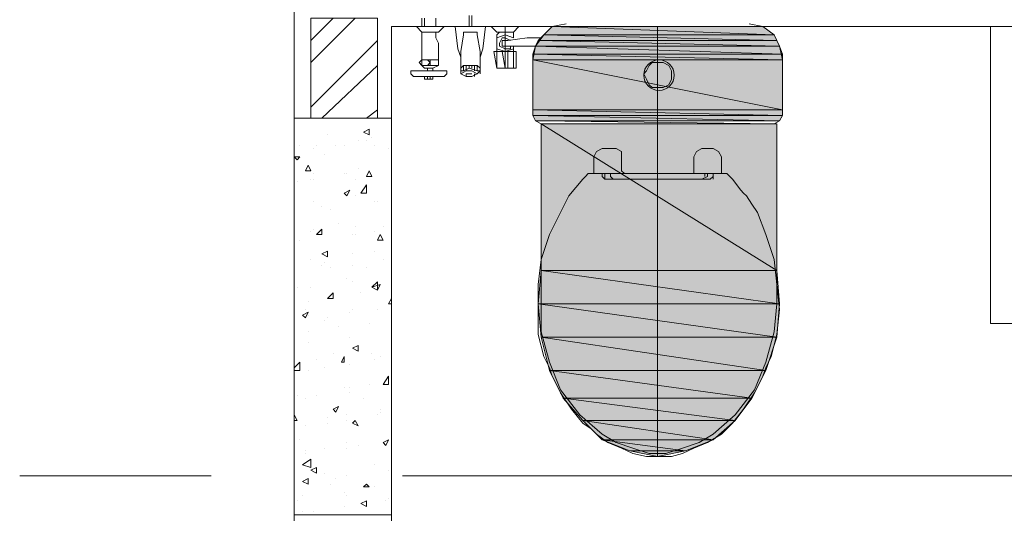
# Model space of a CAD drawing. Header units: millimetres. Extents: x 17 to 403, y 12 to 285.
# Tile 91 of 145: x 235 to 250, y 159 to 166. Entities that reach past the tile are written whole.
import ezdxf

# ---------------------------------------------------------------- set-up
doc = ezdxf.new("R2010")
doc.units = ezdxf.units.MM
doc.layers.add('FILL_FFFFFF', color=7, linetype='Continuous', true_color=0xffffff)
doc.layers.add('LINE_FFFFFF', color=7, linetype='Continuous', true_color=0xffffff)
doc.layers.add('LINE_000000', color=7, linetype='Continuous')

msp = doc.modelspace()

# ---------------------------------------------------------------- hatches: boundary and pattern name
at = {"layer": 'FILL_FFFFFF'}
h = msp.add_hatch(color=7, dxfattribs=at)
h.dxf.hatch_style = 1
h.paths.add_polyline_path([(243.332, 166.243), (246.719, 166.116), (243.205, 166.116), (243.332, 166.243)])
h = msp.add_hatch(color=7, dxfattribs=at)
h.dxf.hatch_style = 1
h.paths.add_polyline_path([(246.549, 166.243), (243.332, 166.243), (246.719, 166.116), (246.549, 166.243)])
h = msp.add_hatch(color=7, dxfattribs=at)
h.dxf.hatch_style = 1
h.paths.add_polyline_path([(243.205, 166.116), (246.761, 166.031), (243.12, 166.031), (243.205, 166.116)])
h = msp.add_hatch(color=7, dxfattribs=at)
h.dxf.hatch_style = 1
h.paths.add_polyline_path([(246.719, 166.116), (243.205, 166.116), (246.761, 166.031), (246.719, 166.116)])
h = msp.add_hatch(color=7, dxfattribs=at)
h.dxf.hatch_style = 1
h.paths.add_polyline_path([(243.078, 165.947), (246.846, 165.82), (243.036, 165.82), (243.078, 165.947)])
h = msp.add_hatch(color=7, dxfattribs=at)
h.dxf.hatch_style = 1
h.paths.add_polyline_path([(243.12, 166.031), (246.803, 165.947), (243.078, 165.947), (243.12, 166.031)])
h = msp.add_hatch(color=7, dxfattribs=at)
h.dxf.hatch_style = 1
h.paths.add_polyline_path([(246.803, 165.947), (243.078, 165.947), (246.846, 165.82), (246.803, 165.947)])
h = msp.add_hatch(color=7, dxfattribs=at)
h.dxf.hatch_style = 1
h.paths.add_polyline_path([(246.761, 166.031), (243.12, 166.031), (246.803, 165.947), (246.761, 166.031)])
h = msp.add_hatch(color=7, dxfattribs=at)
h.dxf.hatch_style = 1
h.paths.add_polyline_path([(246.846, 165.82), (243.036, 165.82), (246.846, 165.735), (246.846, 165.82)])
h = msp.add_hatch(color=7, dxfattribs=at)
h.dxf.hatch_style = 1
h.paths.add_polyline_path([(243.036, 165.82), (246.846, 165.735), (243.036, 165.735), (243.036, 165.82)])
h = msp.add_hatch(color=7, dxfattribs=at)
h.dxf.hatch_style = 1
h.paths.add_polyline_path([(246.846, 165.735), (243.036, 165.735), (246.846, 164.973), (246.846, 165.735)])
h = msp.add_hatch(color=7, dxfattribs=at)
h.dxf.hatch_style = 1
h.paths.add_polyline_path([(243.036, 165.735), (246.846, 164.973), (243.036, 164.973), (243.036, 165.735)])
h = msp.add_hatch(color=7, dxfattribs=at)
h.dxf.hatch_style = 1
h.paths.add_polyline_path([(246.846, 164.973), (243.036, 164.973), (246.846, 164.888), (246.846, 164.973)])
h = msp.add_hatch(color=7, dxfattribs=at)
h.dxf.hatch_style = 1
h.paths.add_polyline_path([(243.036, 164.973), (246.846, 164.888), (243.036, 164.888), (243.036, 164.973)])
h = msp.add_hatch(color=7, dxfattribs=at)
h.dxf.hatch_style = 1
h.paths.add_polyline_path([(246.846, 164.888), (243.036, 164.888), (246.803, 164.804), (246.846, 164.888)])
h = msp.add_hatch(color=7, dxfattribs=at)
h.dxf.hatch_style = 1
h.paths.add_polyline_path([(243.036, 164.888), (246.803, 164.804), (243.078, 164.804), (243.036, 164.888)])
h = msp.add_hatch(color=7, dxfattribs=at)
h.dxf.hatch_style = 1
h.paths.add_polyline_path([(243.163, 162.518), (246.761, 162.518), (243.163, 164.761), (243.163, 162.518)])
h = msp.add_hatch(color=7, dxfattribs=at)
h.dxf.hatch_style = 1
h.paths.add_polyline_path([(246.761, 162.518), (243.163, 164.761), (246.761, 164.761), (246.761, 162.518)])
h = msp.add_hatch(color=7, dxfattribs=at)
h.dxf.hatch_style = 1
h.paths.add_polyline_path([(243.12, 162.01), (246.803, 162.01), (243.163, 162.518), (243.12, 162.01)])
h = msp.add_hatch(color=7, dxfattribs=at)
h.dxf.hatch_style = 1
h.paths.add_polyline_path([(246.803, 162.01), (243.163, 162.518), (246.761, 162.518), (246.803, 162.01)])
h = msp.add_hatch(color=7, dxfattribs=at)
h.dxf.hatch_style = 1
h.paths.add_polyline_path([(243.163, 161.502), (246.761, 161.502), (243.12, 162.01), (243.163, 161.502)])
h = msp.add_hatch(color=7, dxfattribs=at)
h.dxf.hatch_style = 1
h.paths.add_polyline_path([(246.761, 161.502), (243.12, 162.01), (246.803, 162.01), (246.761, 161.502)])
h = msp.add_hatch(color=7, dxfattribs=at)
h.dxf.hatch_style = 1
h.paths.add_polyline_path([(243.29, 160.994), (246.592, 160.994), (243.163, 161.502), (243.29, 160.994)])
h = msp.add_hatch(color=7, dxfattribs=at)
h.dxf.hatch_style = 1
h.paths.add_polyline_path([(246.592, 160.994), (243.163, 161.502), (246.761, 161.502), (246.592, 160.994)])
h = msp.add_hatch(color=7, dxfattribs=at)
h.dxf.hatch_style = 1
h.paths.add_polyline_path([(243.501, 160.57), (246.38, 160.57), (243.29, 160.994), (243.501, 160.57)])
h = msp.add_hatch(color=7, dxfattribs=at)
h.dxf.hatch_style = 1
h.paths.add_polyline_path([(246.38, 160.57), (243.29, 160.994), (246.592, 160.994), (246.38, 160.57)])
h = msp.add_hatch(color=7, dxfattribs=at)
h.dxf.hatch_style = 1
h.paths.add_polyline_path([(243.798, 160.232), (246.126, 160.232), (243.501, 160.57), (243.798, 160.232)])
h = msp.add_hatch(color=7, dxfattribs=at)
h.dxf.hatch_style = 1
h.paths.add_polyline_path([(246.126, 160.232), (243.501, 160.57), (246.38, 160.57), (246.126, 160.232)])
h = msp.add_hatch(color=7, dxfattribs=at)
h.dxf.hatch_style = 1
h.paths.add_polyline_path([(244.094, 159.935), (245.787, 159.935), (243.798, 160.232), (244.094, 159.935)])
h = msp.add_hatch(color=7, dxfattribs=at)
h.dxf.hatch_style = 1
h.paths.add_polyline_path([(245.787, 159.935), (243.798, 160.232), (246.126, 160.232), (245.787, 159.935)])
h = msp.add_hatch(color=7, dxfattribs=at)
h.dxf.hatch_style = 1
h.paths.add_polyline_path([(244.517, 159.766), (245.364, 159.766), (244.094, 159.935), (244.517, 159.766)])
h = msp.add_hatch(color=7, dxfattribs=at)
h.dxf.hatch_style = 1
h.paths.add_polyline_path([(245.364, 159.766), (244.094, 159.935), (245.787, 159.935), (245.364, 159.766)])
h = msp.add_hatch(color=7, dxfattribs=at)
h.dxf.hatch_style = 1
h.paths.add_polyline_path([(244.941, 159.681), (244.517, 159.766), (245.364, 159.766), (244.941, 159.681)])

# ---------------------------------------------------------------- linework, layer by layer
at = {"layer": 'LINE_000000', "lineweight": 0}
for p, q in [((239.395, 78.317), (239.395, 203.285)), ((239.395, 175.175), (239.395, 157.649)), ((239.649, 166.031), (239.988, 166.37)), ((239.649, 165.693), (240.326, 166.37)), ((241.342, 166.243), (241.342, 166.37)), ((241.385, 166.37), (241.385, 166.243)), ((241.554, 166.37), (241.554, 166.243)), ((241.554, 166.243), (241.554, 166.37)), ((242.062, 166.243), (242.062, 166.412)), ((242.104, 166.243), (242.104, 166.412)), ((240.877, 154.136), (240.877, 166.243)), ((240.877, 166.243), (265.176, 166.243)), ((241.215, 166.243), (241.258, 166.243)), ((241.215, 166.243), (241.681, 166.243)), ((241.215, 166.243), (241.215, 166.243)), ((241.215, 166.243), (241.681, 166.243)), ((241.342, 166.158), (241.258, 166.243)), ((241.596, 166.158), (241.681, 166.243)), ((241.681, 166.243), (241.681, 166.243)), ((241.681, 166.243), (241.681, 166.243)), ((241.893, 165.904), (241.85, 166.243)), ((241.85, 166.243), (242.316, 166.243)), ((242.274, 165.904), (242.316, 166.243)), ((242.401, 166.243), (242.401, 166.243)), ((242.401, 166.243), (242.401, 166.243)), ((242.401, 166.243), (242.485, 166.158)), ((242.401, 166.243), (242.866, 166.243)), ((242.612, 166.243), (242.612, 165.608)), ((242.739, 166.158), (242.824, 166.243)), ((242.824, 166.243), (242.866, 166.243)), ((242.866, 166.243), (242.866, 166.243)), ((243.544, 166.243), (246.338, 166.243)), ((250.91, 166.243), (243.84, 166.243)), ((244.941, 166.243), (244.941, 159.681)), ((241.342, 166.158), (241.342, 166.158)), ((241.596, 166.158), (241.342, 166.158)), ((241.342, 166.158), (241.342, 166.074)), ((241.342, 165.989), (241.342, 166.074)), ((241.554, 166.158), (241.554, 166.074)), ((241.554, 166.074), (241.596, 165.989)), ((241.596, 166.158), (241.596, 166.158)), ((241.977, 166.158), (241.977, 166.116)), ((242.02, 166.158), (241.977, 166.158)), ((242.02, 166.158), (242.02, 166.158)), ((242.02, 166.158), (242.02, 166.158)), ((242.147, 166.158), (242.02, 166.158)), ((242.02, 166.158), (242.02, 166.158)), ((242.104, 166.158), (242.147, 166.158)), ((242.147, 166.158), (242.147, 166.158)), ((242.147, 166.158), (242.147, 166.158)), ((242.189, 166.116), (242.189, 166.158)), ((242.485, 166.158), (242.485, 166.158)), ((242.528, 166.158), (242.485, 166.116)), ((242.485, 166.158), (242.739, 166.158)), ((242.485, 166.116), (242.485, 165.862)), ((242.528, 166.158), (242.528, 166.158)), ((242.739, 166.158), (242.739, 166.158)), ((242.739, 166.116), (242.739, 166.158)), ((242.739, 166.158), (242.739, 166.158)), ((242.739, 166.074), (242.739, 166.116)), ((243.12, 166.074), (243.163, 166.074)), ((239.649, 165.015), (240.665, 166.031)), ((241.342, 165.989), (241.342, 165.862)), ((241.596, 165.862), (241.596, 165.989)), ((242.612, 166.031), (242.655, 166.031)), ((242.612, 165.947), (242.655, 165.947)), ((242.739, 165.862), (242.739, 165.947)), ((241.342, 165.82), (241.342, 165.862)), ((241.342, 165.82), (241.342, 165.735)), ((241.596, 165.862), (241.596, 165.82)), ((241.596, 165.82), (241.596, 165.735)), ((241.893, 165.904), (241.935, 165.777)), ((242.231, 165.777), (242.274, 165.904)), ((242.443, 165.862), (242.782, 165.862)), ((242.443, 165.862), (242.443, 165.862)), ((242.443, 165.862), (242.485, 165.608)), ((242.485, 165.862), (242.485, 165.862)), ((242.485, 165.862), (242.485, 165.608)), ((242.57, 165.862), (242.612, 165.608)), ((242.612, 165.862), (242.57, 165.862)), ((242.655, 165.862), (242.612, 165.862)), ((242.655, 165.608), (242.655, 165.862)), ((242.655, 165.862), (242.655, 165.862)), ((242.739, 165.862), (242.739, 165.862)), ((242.739, 165.862), (242.739, 165.608)), ((242.782, 165.862), (242.782, 165.862)), ((242.782, 165.862), (242.782, 165.608)), ((239.818, 164.846), (240.665, 165.65)), ((241.342, 165.735), (241.596, 165.735)), ((241.596, 165.65), (241.342, 165.65)), ((241.342, 165.65), (241.342, 165.65)), ((241.342, 165.65), (241.385, 165.608)), ((241.512, 165.608), (241.596, 165.65)), ((241.596, 165.735), (241.596, 165.735)), ((241.977, 165.566), (241.977, 165.65)), ((241.977, 165.566), (241.977, 165.65)), ((241.977, 165.566), (241.977, 165.65)), ((241.977, 165.566), (241.977, 165.65)), ((241.977, 165.566), (241.977, 165.65)), ((241.977, 165.566), (241.977, 165.65)), ((242.02, 165.566), (242.02, 165.65)), ((242.02, 165.566), (242.02, 165.65)), ((242.02, 165.566), (242.02, 165.65)), ((242.02, 165.566), (242.02, 165.65)), ((242.02, 165.566), (242.02, 165.65)), ((242.02, 165.608), (242.02, 165.65)), ((242.02, 165.608), (242.02, 165.65)), ((242.062, 165.608), (242.062, 165.65)), ((242.062, 165.608), (242.062, 165.65)), ((242.062, 165.608), (242.062, 165.65)), ((242.062, 165.608), (242.062, 165.65)), ((242.062, 165.608), (242.062, 165.65)), ((242.062, 165.608), (242.062, 165.65)), ((242.104, 165.608), (242.104, 165.65)), ((242.104, 165.608), (242.104, 165.65)), ((242.104, 165.608), (242.104, 165.65)), ((242.104, 165.608), (242.104, 165.65)), ((242.104, 165.608), (242.104, 165.65)), ((242.104, 165.608), (242.104, 165.65)), ((242.147, 165.566), (242.147, 165.65)), ((242.147, 165.566), (242.147, 165.65)), ((242.147, 165.566), (242.147, 165.65)), ((242.147, 165.566), (242.147, 165.65)), ((242.147, 165.566), (242.147, 165.65)), ((242.147, 165.566), (242.147, 165.65)), ((242.189, 165.566), (242.189, 165.65)), ((242.189, 165.566), (242.189, 165.65)), ((242.189, 165.566), (242.189, 165.65)), ((242.189, 165.566), (242.189, 165.65)), ((242.189, 165.566), (242.189, 165.65)), ((243.036, 165.735), (243.036, 164.973)), ((246.846, 165.735), (246.846, 164.973)), ((241.173, 165.566), (241.173, 165.566)), ((241.173, 165.566), (241.723, 165.566)), ((241.215, 165.481), (241.385, 165.481)), ((241.512, 165.608), (241.385, 165.608)), ((241.469, 165.481), (241.385, 165.481)), ((241.385, 165.481), (241.385, 165.439)), ((241.385, 165.439), (241.385, 165.481)), ((241.385, 165.439), (241.385, 165.481)), ((241.385, 165.481), (241.554, 165.481)), ((241.385, 165.439), (241.385, 165.481)), ((241.427, 165.566), (241.427, 165.608)), ((241.427, 165.439), (241.427, 165.481)), ((241.427, 165.439), (241.427, 165.481)), ((241.427, 165.439), (241.427, 165.481)), ((241.427, 165.439), (241.427, 165.481)), ((241.427, 165.439), (241.427, 165.481)), ((241.427, 165.439), (241.427, 165.481)), ((241.469, 165.439), (241.469, 165.481)), ((241.512, 165.481), (241.469, 165.481)), ((241.469, 165.481), (241.469, 165.439)), ((241.469, 165.439), (241.469, 165.481)), ((241.469, 165.439), (241.469, 165.481)), ((241.469, 165.439), (241.469, 165.481)), ((241.469, 165.439), (241.469, 165.481)), ((241.469, 165.439), (241.469, 165.481)), ((241.469, 165.439), (241.469, 165.481)), ((241.512, 165.608), (241.512, 165.566)), ((241.512, 165.439), (241.512, 165.481)), ((241.512, 165.439), (241.512, 165.481)), ((241.512, 165.439), (241.512, 165.481)), ((241.512, 165.439), (241.512, 165.481)), ((241.512, 165.439), (241.512, 165.481)), ((241.512, 165.439), (241.512, 165.481)), ((241.512, 165.439), (241.512, 165.481)), ((241.512, 165.481), (241.512, 165.439)), ((241.554, 165.481), (241.681, 165.481)), ((241.723, 165.566), (241.723, 165.566)), ((241.935, 165.608), (241.935, 165.608)), ((241.935, 165.566), (241.935, 165.608)), ((241.935, 165.566), (241.935, 165.608)), ((241.935, 165.566), (241.935, 165.608)), ((241.935, 165.566), (241.935, 165.608)), ((241.935, 165.566), (241.935, 165.608)), ((241.935, 165.566), (241.935, 165.608)), ((241.935, 165.566), (241.935, 165.523)), ((241.935, 165.566), (241.935, 165.523)), ((241.935, 165.523), (241.935, 165.523)), ((242.02, 165.523), (242.062, 165.523)), ((242.062, 165.523), (242.02, 165.523)), ((242.02, 165.523), (242.02, 165.523)), ((242.02, 165.523), (242.02, 165.523)), ((242.02, 165.523), (242.02, 165.523)), ((242.02, 165.523), (242.02, 165.523)), ((242.02, 165.523), (242.02, 165.523)), ((242.02, 165.523), (242.02, 165.523)), ((242.02, 165.523), (242.02, 165.523)), ((242.02, 165.523), (242.02, 165.481)), ((242.02, 165.481), (242.02, 165.523)), ((242.02, 165.523), (242.02, 165.523)), ((242.02, 165.523), (242.062, 165.523)), ((242.062, 165.523), (242.02, 165.523)), ((242.02, 165.481), (242.062, 165.481)), ((242.062, 165.481), (242.02, 165.481)), ((242.062, 165.523), (242.062, 165.523)), ((242.062, 165.481), (242.062, 165.481)), ((242.104, 165.523), (242.104, 165.523)), ((242.104, 165.523), (242.104, 165.523)), ((242.104, 165.523), (242.104, 165.523)), ((242.104, 165.523), (242.104, 165.523)), ((242.104, 165.523), (242.104, 165.523)), ((242.104, 165.523), (242.104, 165.523)), ((242.104, 165.523), (242.104, 165.523)), ((242.104, 165.481), (242.189, 165.523)), ((242.104, 165.481), (242.104, 165.481)), ((242.104, 165.481), (242.104, 165.481)), ((242.104, 165.481), (242.104, 165.481)), ((242.147, 165.523), (242.147, 165.523)), ((242.147, 165.523), (242.147, 165.523)), ((242.147, 165.523), (242.147, 165.523)), ((242.147, 165.523), (242.147, 165.523)), ((242.147, 165.523), (242.147, 165.523)), ((242.147, 165.523), (242.147, 165.481)), ((242.147, 165.481), (242.147, 165.523)), ((242.147, 165.523), (242.147, 165.523)), ((242.189, 165.566), (242.189, 165.608)), ((242.189, 165.523), (242.231, 165.566)), ((242.189, 165.523), (242.189, 165.523)), ((242.231, 165.608), (242.231, 165.608)), ((242.231, 165.566), (242.231, 165.608)), ((242.231, 165.566), (242.231, 165.608)), ((242.231, 165.566), (242.231, 165.608)), ((242.231, 165.566), (242.231, 165.608)), ((242.231, 165.523), (242.231, 165.566)), ((242.485, 165.608), (242.485, 165.608)), ((242.485, 165.608), (242.739, 165.608)), ((242.485, 165.608), (242.485, 165.608)), ((242.612, 165.608), (242.612, 165.608)), ((242.612, 165.608), (242.612, 165.608)), ((242.612, 165.608), (242.655, 165.608)), ((242.612, 165.608), (242.612, 165.608)), ((242.612, 165.608), (242.612, 165.608)), ((242.739, 165.608), (242.739, 165.608)), ((242.739, 165.608), (242.782, 165.608)), ((241.385, 165.439), (241.512, 165.439)), ((241.385, 165.439), (241.469, 165.439)), ((241.385, 165.439), (241.512, 165.439)), ((241.469, 165.439), (241.512, 165.439)), ((240.496, 164.846), (240.665, 164.973)), ((239.734, 164.846), (239.734, 164.846)), ((243.163, 162.518), (243.163, 164.761)), ((244.941, 164.761), (243.247, 164.761)), ((244.941, 164.761), (246.634, 164.761)), ((246.761, 162.518), (246.761, 164.761)), ((239.903, 164.592), (239.903, 164.592)), ((240.453, 164.634), (240.538, 164.677)), ((240.453, 164.634), (240.538, 164.592)), ((240.538, 164.592), (240.538, 164.677)), ((239.48, 164.423), (239.48, 164.423)), ((239.734, 164.423), (239.734, 164.423)), ((240.03, 164.423), (240.03, 164.423)), ((240.157, 164.423), (240.157, 164.423)), ((240.369, 164.507), (240.369, 164.507)), ((240.496, 164.507), (240.496, 164.507)), ((240.58, 164.55), (240.58, 164.55)), ((240.623, 164.423), (240.623, 164.423)), ((239.691, 164.38), (239.691, 164.38)), ((239.861, 164.296), (239.861, 164.296)), ((240.834, 164.38), (240.834, 164.38)), ((244.094, 164.38), (244.094, 164.38)), ((244.263, 164.38), (244.094, 164.38)), ((244.263, 164.38), (244.263, 164.38)), ((244.306, 164.38), (244.263, 164.38)), ((244.263, 164.38), (244.263, 164.38)), ((244.263, 164.38), (244.263, 164.38)), ((244.263, 164.38), (244.263, 164.38)), ((244.306, 164.38), (244.306, 164.38)), ((245.618, 164.38), (245.618, 164.38)), ((245.787, 164.38), (245.618, 164.38)), ((245.787, 164.38), (245.787, 164.38)), ((245.787, 164.38), (245.787, 164.38)), ((245.787, 164.38), (245.787, 164.38)), ((245.787, 164.38), (245.787, 164.38)), ((239.395, 164.253), (239.48, 164.253)), ((239.395, 164.253), (239.437, 164.211)), ((239.437, 164.211), (239.48, 164.253)), ((239.564, 164.042), (239.607, 164.126)), ((239.649, 164.042), (239.607, 164.126)), ((243.967, 163.999), (243.967, 164.253)), ((244.39, 164.042), (244.39, 164.253)), ((245.491, 163.999), (245.491, 164.253)), ((245.914, 164.253), (245.914, 163.999)), ((239.564, 164.042), (239.649, 164.042)), ((239.691, 163.999), (239.691, 163.999)), ((240.157, 163.999), (240.157, 163.999)), ((240.199, 163.999), (240.199, 163.999)), ((240.369, 164.084), (240.369, 164.084)), ((240.496, 163.957), (240.538, 164.042)), ((240.58, 163.957), (240.538, 164.042)), ((243.882, 163.999), (243.84, 163.957)), ((243.882, 163.999), (243.882, 163.999)), ((244.094, 163.999), (243.882, 163.999)), ((243.967, 163.999), (243.967, 163.999)), ((243.967, 163.999), (243.967, 163.999)), ((244.094, 163.957), (244.094, 163.999)), ((244.094, 163.999), (244.094, 163.999)), ((244.094, 163.999), (244.136, 163.999)), ((244.136, 163.999), (244.136, 163.957)), ((244.221, 163.999), (244.136, 163.999)), ((244.263, 163.999), (244.221, 163.999)), ((244.221, 163.999), (244.221, 163.999)), ((244.221, 163.957), (244.221, 163.999)), ((244.221, 163.999), (244.221, 163.999)), ((244.221, 163.999), (244.263, 163.999)), ((244.221, 163.999), (244.221, 163.957)), ((244.221, 163.999), (244.221, 163.999)), ((245.66, 163.999), (244.263, 163.999)), ((244.263, 163.999), (244.263, 163.999)), ((245.449, 163.999), (244.475, 163.999)), ((245.491, 163.999), (245.491, 163.999)), ((245.66, 163.999), (245.66, 163.999)), ((245.703, 163.999), (245.66, 163.999)), ((245.66, 163.999), (245.66, 163.957)), ((245.66, 163.999), (245.66, 163.999)), ((245.745, 163.999), (245.703, 163.999)), ((245.703, 163.957), (245.703, 163.999)), ((245.703, 163.999), (245.703, 163.999)), ((245.745, 163.999), (245.787, 163.999)), ((245.999, 163.999), (245.787, 163.999)), ((245.787, 163.999), (245.787, 163.957)), ((245.787, 163.999), (245.787, 163.999)), ((245.914, 163.999), (245.914, 163.999)), ((245.999, 163.999), (245.999, 163.999)), ((246.041, 163.957), (245.999, 163.999)), ((239.437, 163.872), (239.437, 163.872)), ((239.649, 163.915), (239.649, 163.915)), ((239.691, 163.915), (239.691, 163.915)), ((240.326, 163.915), (240.326, 163.915)), ((240.411, 163.703), (240.496, 163.83)), ((240.496, 163.957), (240.58, 163.957)), ((243.798, 163.915), (243.84, 163.957)), ((243.84, 163.957), (243.84, 163.957)), ((243.84, 163.957), (243.84, 163.957)), ((243.84, 163.957), (243.84, 163.957)), ((243.84, 163.957), (243.84, 163.957)), ((243.84, 163.957), (243.84, 163.957)), ((244.136, 163.915), (244.094, 163.957)), ((244.136, 163.915), (244.136, 163.957)), ((244.221, 163.957), (244.263, 163.915)), ((244.263, 163.915), (245.618, 163.915)), ((244.941, 163.915), (245.745, 163.915)), ((245.618, 163.915), (245.703, 163.957)), ((245.787, 163.957), (245.745, 163.915)), ((246.084, 163.915), (246.041, 163.957)), ((246.041, 163.957), (246.084, 163.915)), ((246.084, 163.915), (246.084, 163.915)), ((240.157, 163.703), (240.242, 163.745)), ((240.157, 163.703), (240.199, 163.661)), ((240.199, 163.661), (240.242, 163.745)), ((240.326, 163.661), (240.326, 163.661)), ((239.691, 163.576), (239.691, 163.576)), ((240.623, 163.576), (240.623, 163.576)), ((240.665, 163.576), (240.665, 163.576)), ((239.818, 163.491), (239.818, 163.491)), ((239.945, 163.449), (239.945, 163.449)), ((239.395, 163.28), (239.395, 163.28)), ((240.072, 163.237), (240.072, 163.237)), ((239.649, 163.11), (239.649, 163.11)), ((239.691, 163.153), (239.691, 163.153)), ((239.734, 163.068), (239.818, 163.153)), ((239.734, 163.068), (239.818, 163.068)), ((239.818, 163.068), (239.818, 163.153)), ((240.284, 163.068), (240.284, 163.068)), ((240.326, 163.195), (240.326, 163.195)), ((240.326, 163.068), (240.326, 163.068)), ((240.623, 163.11), (240.623, 163.11)), ((240.665, 162.983), (240.707, 163.068)), ((240.75, 162.983), (240.707, 163.068)), ((240.75, 163.195), (240.75, 163.195)), ((239.48, 162.983), (239.48, 162.983)), ((240.665, 162.983), (240.75, 162.983)), ((239.818, 162.772), (239.903, 162.814)), ((239.818, 162.772), (239.903, 162.729)), ((239.903, 162.729), (239.903, 162.814)), ((240.284, 162.772), (240.284, 162.772)), ((240.623, 162.814), (240.623, 162.814)), ((239.649, 162.687), (239.649, 162.687)), ((239.861, 162.645), (239.861, 162.645)), ((240.75, 162.687), (240.75, 162.687)), ((239.818, 162.602), (239.818, 162.602)), ((239.945, 162.56), (239.945, 162.56)), ((240.284, 162.602), (240.284, 162.602)), ((240.496, 162.56), (240.496, 162.56)), ((243.163, 162.01), (243.163, 162.518)), ((246.761, 162.01), (246.761, 162.518)), ((240.199, 162.391), (240.199, 162.391)), ((240.284, 162.348), (240.284, 162.348)), ((240.58, 162.264), (240.665, 162.348)), ((240.665, 162.221), (240.665, 162.348)), ((239.437, 162.264), (239.437, 162.264)), ((239.649, 162.264), (239.649, 162.264)), ((239.903, 162.094), (239.988, 162.179)), ((239.988, 162.094), (239.988, 162.179)), ((240.411, 162.179), (240.411, 162.179)), ((240.58, 162.264), (240.707, 162.306)), ((240.58, 162.264), (240.665, 162.221)), ((240.58, 162.264), (240.665, 162.221)), ((240.665, 162.221), (240.707, 162.306)), ((239.607, 162.052), (239.607, 162.052)), ((239.903, 162.094), (239.988, 162.094)), ((239.945, 162.094), (239.945, 162.094)), ((240.834, 162.01), (240.877, 162.094)), ((240.834, 162.01), (240.877, 162.01)), ((243.163, 162.01), (243.163, 161.586)), ((246.719, 161.586), (246.761, 162.01)), ((239.522, 161.84), (239.607, 161.883)), ((239.564, 161.925), (239.564, 161.925)), ((239.564, 161.798), (239.607, 161.883)), ((240.242, 161.883), (240.242, 161.883)), ((240.284, 161.925), (240.284, 161.925)), ((240.665, 161.925), (240.665, 161.925)), ((239.522, 161.84), (239.564, 161.798)), ((239.607, 161.84), (239.607, 161.84)), ((239.861, 161.756), (239.861, 161.756)), ((239.903, 161.798), (239.903, 161.798)), ((240.538, 161.713), (240.538, 161.713)), ((239.607, 161.586), (239.607, 161.586)), ((240.072, 161.671), (240.072, 161.671)), ((239.607, 161.417), (239.607, 161.417)), ((240.242, 161.502), (240.242, 161.502)), ((240.284, 161.332), (240.369, 161.375)), ((240.284, 161.332), (240.369, 161.29)), ((240.369, 161.29), (240.369, 161.375)), ((240.877, 161.29), (240.877, 161.29)), ((239.395, 161.036), (239.48, 161.121)), ((239.48, 160.994), (239.48, 161.121)), ((239.734, 161.163), (239.734, 161.163)), ((239.988, 161.248), (239.988, 161.248)), ((240.115, 161.121), (240.157, 161.205)), ((240.115, 161.121), (240.157, 161.121)), ((240.157, 161.121), (240.157, 161.205)), ((240.58, 161.248), (240.58, 161.248)), ((240.623, 161.163), (240.623, 161.163)), ((240.707, 161.205), (240.707, 161.205)), ((239.395, 160.994), (239.48, 160.994)), ((239.607, 160.994), (239.607, 160.994)), ((239.861, 161.036), (239.861, 161.036)), ((240.242, 161.078), (240.242, 161.078)), ((240.75, 160.782), (240.834, 160.909)), ((240.834, 160.782), (240.834, 160.909)), ((239.395, 160.655), (239.395, 160.655)), ((240.157, 160.74), (240.157, 160.74)), ((240.242, 160.74), (240.242, 160.74)), ((240.242, 160.655), (240.242, 160.655)), ((240.538, 160.782), (240.538, 160.782)), ((240.75, 160.782), (240.834, 160.782)), ((240.877, 160.74), (240.877, 160.74)), ((239.437, 160.613), (239.437, 160.613)), ((239.564, 160.57), (239.564, 160.57)), ((239.734, 160.613), (239.734, 160.613)), ((240.453, 160.57), (240.453, 160.57)), ((239.988, 160.401), (240.072, 160.443)), ((239.988, 160.401), (240.03, 160.359)), ((240.03, 160.359), (240.072, 160.443)), ((240.03, 160.401), (240.03, 160.401)), ((240.707, 160.401), (240.707, 160.401)), ((240.707, 160.359), (240.707, 160.359)), ((239.395, 160.274), (239.395, 160.316)), ((239.437, 160.232), (239.395, 160.316)), ((239.395, 160.232), (239.437, 160.232)), ((239.903, 160.274), (239.903, 160.274)), ((240.199, 160.316), (240.199, 160.316)), ((240.199, 160.232), (240.199, 160.232)), ((240.284, 160.189), (240.326, 160.232)), ((240.369, 160.147), (240.326, 160.232)), ((240.665, 160.316), (240.665, 160.316)), ((240.877, 160.316), (240.877, 160.316)), ((239.564, 160.147), (239.564, 160.147)), ((239.903, 160.189), (239.903, 160.189)), ((240.284, 160.189), (240.369, 160.147)), ((239.48, 159.935), (239.48, 159.935)), ((240.75, 159.893), (240.834, 159.935)), ((240.792, 159.851), (240.834, 159.935)), ((239.564, 159.766), (239.564, 159.766)), ((239.861, 159.808), (239.861, 159.808)), ((240.199, 159.893), (240.199, 159.893)), ((240.199, 159.808), (240.199, 159.808)), ((240.369, 159.851), (240.369, 159.851)), ((240.75, 159.893), (240.792, 159.851)), ((240.877, 159.893), (240.877, 159.893)), ((240.877, 159.893), (240.877, 159.893)), ((239.522, 159.554), (239.649, 159.639)), ((239.564, 159.724), (239.564, 159.724)), ((239.649, 159.512), (239.649, 159.639)), ((244.941, 159.681), (244.941, 159.681)), ((239.522, 159.554), (239.649, 159.512)), ((239.649, 159.47), (239.734, 159.512)), ((239.649, 159.47), (239.734, 159.427)), ((239.734, 159.427), (239.734, 159.512)), ((240.623, 159.554), (240.623, 159.554)), ((240.834, 159.47), (240.834, 159.47)), ((240.834, 159.47), (240.834, 159.47)), ((238.125, 159.385), (235.204, 159.385)), ((239.522, 159.3), (239.607, 159.343)), ((239.607, 159.258), (239.607, 159.343)), ((239.861, 159.427), (239.861, 159.427)), ((240.03, 159.343), (240.03, 159.343)), ((240.199, 159.385), (240.199, 159.385)), ((258.572, 159.385), (241.046, 159.385)), ((239.522, 159.3), (239.607, 159.258)), ((239.522, 159.3), (239.522, 159.3)), ((239.522, 159.3), (239.522, 159.3)), ((239.945, 159.258), (239.945, 159.258)), ((240.453, 159.216), (240.496, 159.258)), ((240.453, 159.216), (240.538, 159.216)), ((240.538, 159.216), (240.496, 159.258)), ((240.623, 159.216), (240.623, 159.216)), ((239.437, 159.004), (239.437, 159.004)), ((239.522, 159.089), (239.522, 159.089)), ((240.157, 159.131), (240.157, 159.131)), ((240.199, 159.089), (240.199, 159.089)), ((240.411, 158.962), (240.496, 159.004)), ((240.496, 158.919), (240.496, 159.004)), ((240.792, 159.004), (240.792, 159.004)), ((240.834, 159.046), (240.834, 159.046)), ((240.877, 159.046), (240.877, 159.046)), ((240.157, 158.919), (240.157, 158.919)), ((240.411, 158.962), (240.496, 158.919)), ((240.496, 158.962), (240.496, 158.962)), ((239.522, 158.835), (239.522, 158.835)), ((239.691, 158.835), (239.691, 158.835))]:
    msp.add_line(p, q, dxfattribs=at)
for points in [[(239.649, 164.846), (240.665, 164.846), (240.665, 166.37), (239.649, 166.37), (239.649, 164.846)], [(250.021, 166.243), (256.074, 166.243), (256.074, 161.713), (250.021, 161.713), (250.021, 166.243)], [(245.195, 165.502), (245.19, 165.549), (245.176, 165.593), (245.155, 165.632), (245.126, 165.667), (245.092, 165.695), (245.052, 165.717), (245.009, 165.73), (244.962, 165.735), (244.915, 165.73), (244.871, 165.717), (244.832, 165.695), (244.797, 165.667), (244.769, 165.632), (244.747, 165.593), (244.734, 165.549), (244.729, 165.502), (244.734, 165.455), (244.747, 165.412), (244.769, 165.372), (244.797, 165.338), (244.832, 165.309), (244.871, 165.288), (244.915, 165.274), (244.962, 165.269), (245.009, 165.274), (245.052, 165.288), (245.092, 165.309), (245.126, 165.338), (245.155, 165.372), (245.176, 165.412), (245.19, 165.455), (245.195, 165.502)], [(242.062, 165.523), (242.104, 165.523), (242.062, 165.523)], [(242.062, 165.523), (242.104, 165.523), (242.062, 165.523)], [(242.062, 165.523), (242.104, 165.523), (242.062, 165.523)], [(242.062, 165.481), (242.104, 165.481), (242.062, 165.481)], [(242.062, 165.481), (242.104, 165.481), (242.062, 165.481)], [(239.395, 158.792), (240.877, 158.792), (240.877, 164.846), (239.395, 164.846), (239.395, 158.792)]]:
    msp.add_lwpolyline(points, close=True, dxfattribs=at)
for points in [[(243.544, 166.285), (243.332, 166.243), (243.205, 166.116), (243.078, 165.947), (243.036, 165.735)], [(246.846, 165.735), (246.803, 165.947), (246.719, 166.116), (246.549, 166.243), (246.338, 166.285)], [(241.977, 166.116), (241.935, 165.862), (241.935, 165.608)], [(242.189, 166.158), (242.104, 166.158), (242.02, 166.158)], [(242.231, 165.608), (242.231, 165.862), (242.189, 166.116)], [(242.739, 165.947), (242.739, 165.904), (242.612, 165.862), (242.485, 165.904), (242.485, 166.074), (242.612, 166.116), (242.739, 166.074)], [(242.697, 166.031), (242.612, 166.074), (242.57, 166.074), (242.528, 165.989), (242.528, 165.947), (242.612, 165.904), (242.697, 165.904), (242.697, 165.947)], [(242.655, 166.031), (242.951, 166.074), (243.036, 166.074), (243.078, 166.074), (243.12, 166.074)], [(242.612, 166.031), (242.57, 166.031), (242.57, 165.989), (242.57, 165.947), (242.612, 165.947)], [(242.655, 165.947), (242.951, 165.947), (243.036, 165.947), (243.078, 165.947)], [(241.342, 165.735), (241.3, 165.693), (241.342, 165.65)], [(241.342, 165.693), (241.342, 165.735), (241.385, 165.735)], [(241.469, 165.693), (241.427, 165.65), (241.385, 165.65), (241.342, 165.65), (241.342, 165.693)], [(241.385, 165.735), (241.427, 165.735), (241.469, 165.693)], [(241.512, 165.735), (241.469, 165.735), (241.469, 165.693)], [(241.469, 165.693), (241.469, 165.65), (241.512, 165.65)], [(241.596, 165.693), (241.596, 165.735), (241.512, 165.735)], [(241.512, 165.65), (241.596, 165.65), (241.596, 165.693)], [(241.596, 165.65), (241.596, 165.693), (241.596, 165.735)], [(242.231, 165.608), (242.189, 165.65), (242.062, 165.65), (241.977, 165.65), (241.935, 165.608)], [(242.062, 165.65), (241.977, 165.65), (241.935, 165.608)], [(242.231, 165.608), (242.189, 165.65), (242.062, 165.65)], [(244.941, 165.693), (244.856, 165.693), (244.814, 165.65), (244.771, 165.566), (244.729, 165.523), (244.771, 165.439), (244.814, 165.354), (244.856, 165.312), (244.941, 165.312)], [(244.941, 165.312), (245.025, 165.312), (245.11, 165.354), (245.152, 165.439), (245.152, 165.523), (245.152, 165.566), (245.11, 165.65), (245.025, 165.693), (244.941, 165.693)], [(241.173, 165.566), (241.173, 165.523), (241.215, 165.481)], [(241.681, 165.481), (241.723, 165.523), (241.723, 165.566)], [(242.231, 165.566), (242.189, 165.566), (242.062, 165.608), (241.977, 165.566), (241.935, 165.566)], [(242.231, 165.566), (242.189, 165.566), (242.062, 165.608), (241.977, 165.566), (241.935, 165.566)], [(242.189, 165.523), (242.104, 165.566), (242.02, 165.566), (241.935, 165.523)], [(241.935, 165.523), (242.02, 165.481), (242.104, 165.481)], [(243.036, 164.973), (243.036, 164.888), (243.078, 164.804), (243.163, 164.761), (243.247, 164.761)], [(246.634, 164.761), (246.719, 164.761), (246.803, 164.804), (246.846, 164.888), (246.846, 164.973)], [(244.094, 164.38), (244.009, 164.338), (243.967, 164.253)], [(244.39, 164.253), (244.39, 164.338), (244.306, 164.38)], [(245.618, 164.38), (245.533, 164.338), (245.491, 164.253)], [(245.914, 164.253), (245.872, 164.338), (245.787, 164.38)], [(244.475, 163.999), (244.433, 163.999), (244.39, 164.042)], [(245.491, 164.042), (245.491, 163.999), (245.449, 163.999)], [(245.787, 163.915), (245.787, 163.957), (245.787, 163.999), (245.745, 163.999)], [(240.496, 163.83), (240.496, 163.703), (240.411, 163.703)], [(243.459, 163.407), (243.586, 163.661), (243.798, 163.915)], [(244.136, 163.915), (244.179, 163.915), (244.263, 163.915), (244.475, 163.915), (244.941, 163.915)], [(246.465, 163.407), (246.38, 163.534), (246.295, 163.661), (246.253, 163.703), (246.211, 163.745), (246.084, 163.915)], [(243.459, 163.407), (243.29, 163.068), (243.163, 162.687), (243.12, 162.306), (243.12, 161.925), (243.12, 161.544), (243.205, 161.205), (243.29, 161.036), (243.332, 160.909), (243.459, 160.655), (243.628, 160.401), (243.798, 160.189), (243.925, 160.105), (244.009, 160.02), (244.179, 159.893), (244.39, 159.808), (244.56, 159.724), (244.771, 159.681), (244.941, 159.681)], [(246.465, 163.407), (246.592, 163.068), (246.719, 162.687), (246.761, 162.306), (246.803, 161.925), (246.761, 161.544), (246.676, 161.205), (246.592, 161.036), (246.549, 160.909), (246.422, 160.655), (246.253, 160.401), (246.084, 160.189), (245.999, 160.105), (245.914, 160.02), (245.703, 159.893), (245.491, 159.808), (245.322, 159.724), (245.152, 159.681), (244.941, 159.681)], [(243.163, 161.586), (243.29, 161.121), (243.459, 160.697), (243.755, 160.316), (244.094, 160.02)], [(245.787, 160.02), (246.126, 160.316), (246.422, 160.697), (246.592, 161.121), (246.719, 161.586)], [(244.094, 160.02), (244.306, 159.893), (244.56, 159.808), (244.814, 159.724), (245.068, 159.724), (245.322, 159.808), (245.576, 159.893), (245.787, 160.02)]]:
    msp.add_lwpolyline(points, dxfattribs=at)
at = {"layer": 'LINE_FFFFFF', "lineweight": 0}
for p, q in [((243.078, 164.804), (246.761, 164.804)), ((243.12, 164.804), (246.761, 164.761))]:
    msp.add_line(p, q, dxfattribs=at)
for points in [[(243.332, 166.243), (246.719, 166.116), (243.205, 166.116), (243.332, 166.243)], [(246.549, 166.243), (243.332, 166.243), (246.719, 166.116), (246.549, 166.243)], [(243.205, 166.116), (246.761, 166.031), (243.12, 166.031), (243.205, 166.116)], [(246.719, 166.116), (243.205, 166.116), (246.761, 166.031), (246.719, 166.116)], [(243.078, 165.947), (246.846, 165.82), (243.036, 165.82), (243.078, 165.947)], [(243.12, 166.031), (246.803, 165.947), (243.078, 165.947), (243.12, 166.031)], [(246.803, 165.947), (243.078, 165.947), (246.846, 165.82), (246.803, 165.947)], [(246.761, 166.031), (243.12, 166.031), (246.803, 165.947), (246.761, 166.031)], [(246.846, 165.82), (243.036, 165.82), (246.846, 165.735), (246.846, 165.82)], [(243.036, 165.82), (246.846, 165.735), (243.036, 165.735), (243.036, 165.82)], [(246.846, 165.735), (243.036, 165.735), (246.846, 164.973), (246.846, 165.735)], [(243.036, 165.735), (246.846, 164.973), (243.036, 164.973), (243.036, 165.735)], [(246.846, 164.973), (243.036, 164.973), (246.846, 164.888), (246.846, 164.973)], [(243.036, 164.973), (246.846, 164.888), (243.036, 164.888), (243.036, 164.973)], [(246.846, 164.888), (243.036, 164.888), (246.803, 164.804), (246.846, 164.888)], [(243.036, 164.888), (246.803, 164.804), (243.078, 164.804), (243.036, 164.888)], [(243.163, 162.518), (246.761, 162.518), (243.163, 164.761), (243.163, 162.518)], [(246.761, 162.518), (243.163, 164.761), (246.761, 164.761), (246.761, 162.518)], [(243.12, 162.01), (246.803, 162.01), (243.163, 162.518), (243.12, 162.01)], [(246.803, 162.01), (243.163, 162.518), (246.761, 162.518), (246.803, 162.01)], [(243.163, 161.502), (246.761, 161.502), (243.12, 162.01), (243.163, 161.502)], [(246.761, 161.502), (243.12, 162.01), (246.803, 162.01), (246.761, 161.502)], [(243.29, 160.994), (246.592, 160.994), (243.163, 161.502), (243.29, 160.994)], [(246.592, 160.994), (243.163, 161.502), (246.761, 161.502), (246.592, 160.994)], [(243.501, 160.57), (246.38, 160.57), (243.29, 160.994), (243.501, 160.57)], [(246.38, 160.57), (243.29, 160.994), (246.592, 160.994), (246.38, 160.57)], [(243.798, 160.232), (246.126, 160.232), (243.501, 160.57), (243.798, 160.232)], [(246.126, 160.232), (243.501, 160.57), (246.38, 160.57), (246.126, 160.232)], [(244.094, 159.935), (245.787, 159.935), (243.798, 160.232), (244.094, 159.935)], [(245.787, 159.935), (243.798, 160.232), (246.126, 160.232), (245.787, 159.935)], [(244.517, 159.766), (245.364, 159.766), (244.094, 159.935), (244.517, 159.766)], [(245.364, 159.766), (244.094, 159.935), (245.787, 159.935), (245.364, 159.766)], [(244.941, 159.681), (244.517, 159.766), (245.364, 159.766), (244.941, 159.681)]]:
    msp.add_lwpolyline(points, close=True, dxfattribs=at)
msp.add_lwpolyline([(243.544, 166.243), (246.549, 166.243), (243.332, 166.243)], dxfattribs=at)

doc.saveas('drawing.dxf')
